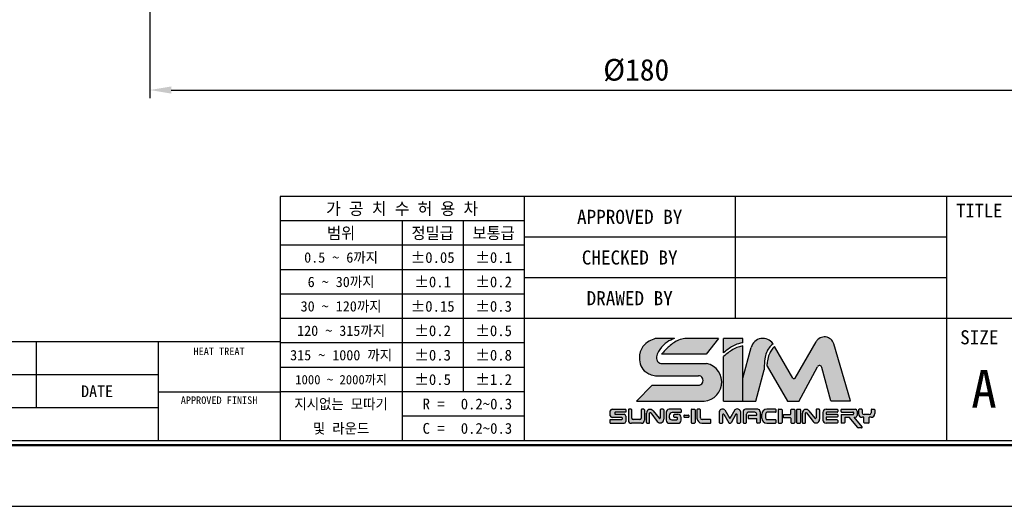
# Model space of a CAD drawing. Header units: millimetres. Extents: x 11218 to 11734, y 2340 to 2704.
# Tile 2 of 3: x 11448 to 11630, y 2340 to 2430. Entities that reach past the tile are written whole.
import ezdxf
from ezdxf.enums import TextEntityAlignment as Align

# ---------------------------------------------------------------- set-up
doc = ezdxf.new("R2010")
doc.units = ezdxf.units.MM
doc.dimstyles.new('S4', dxfattribs={"dimtxt": 4, "dimasz": 4, "dimexe": 1.5, "dimexo": 0.5215, "dimgap": 1.5, "dimtad": 1, "dimdec": 3, "dimzin": 11, "dimdsep": 46, "dimtxsty": 'Standard', "dimcen": 0, "dimclrd": 5, "dimclre": 5, "dimclrt": 3, "dimadec": 0, "dimazin": 0, "dimtp": 3e-09, "dimtfac": 0.7, "dimtdec": 3, "dimtmove": 0, "dimatfit": 3, "dimfxl": 1.25, "dimtolj": 1, "dimtzin": 11, "dimarcsym": 0})

# ---------------------------------------------------------------- blocks, each defined once
blk = doc.blocks.new('란표제')
h = blk.add_hatch(color=256)
h.dxf.hatch_style = 1
edge = h.paths.add_edge_path()
edge.add_spline(control_points=[(207.2548857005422, 16.33602195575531), (207.4122922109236, 16.47608683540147), (207.7174809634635, 16.74765264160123), (208.2523540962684, 17.06731062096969), (208.7774405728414, 17.32249890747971), (209.1543874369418, 17.38665720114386), (209.3190179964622, 17.41467816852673)], knot_values=[0, 0, 0, 0, 0.6304310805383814, 1.222315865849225, 1.865724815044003, 2.364625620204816, 2.364625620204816, 2.364625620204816, 2.364625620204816], degree=3, periodic=0)
edge.add_line((209.3190179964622, 17.41467816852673), (209.3190179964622, 17.87493595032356))
edge.add_line((209.3190179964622, 17.87493595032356), (207.2548857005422, 17.87493595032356))
edge.add_line((207.2548857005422, 17.87493595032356), (207.2548857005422, 16.33602195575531))
edge = h.paths.add_edge_path()
edge.add_spline(control_points=[(209.3190179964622, 17.09505608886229), (209.1507810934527, 17.05636180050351), (208.7718837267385, 16.96921585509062), (208.2430076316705, 16.70211665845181), (207.7228945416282, 16.35351243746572), (207.4135439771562, 16.08416408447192), (207.2548857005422, 15.94602195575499)], knot_values=[0, 0, 0, 0, 0.5164407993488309, 1.163110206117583, 1.761888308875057, 2.392319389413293, 2.392319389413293, 2.392319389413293, 2.392319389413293], degree=3, periodic=0)
edge.add_line((207.2548857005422, 15.9460219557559), (207.2548857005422, 11.20741602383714))
edge.add_line((207.2548857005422, 11.20741602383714), (209.3190179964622, 11.20741602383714))
edge.add_line((209.3190179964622, 11.20741602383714), (209.3190179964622, 17.09505608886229))
edge = h.paths.add_edge_path()
edge.add_line((205.4485281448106, 15.20675719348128), (200.5646388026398, 15.20675719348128))
edge.add_spline(control_points=[(200.5646388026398, 15.20675719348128), (200.4849448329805, 15.23112786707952), (200.2902893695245, 15.29065413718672), (200.0764048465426, 15.6795593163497), (200.1444277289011, 16.22277553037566), (200.5626230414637, 16.86702953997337), (201.1445093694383, 17.51252125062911), (201.7536223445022, 17.7642963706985), (202.0212897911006, 17.87493595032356)], knot_values=[0, 0, 0, 0, 0.2433595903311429, 0.5944147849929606, 1.213183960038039, 1.789398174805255, 2.88702788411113, 3.747486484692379, 3.747486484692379, 3.747486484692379, 3.747486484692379], degree=3, periodic=0)
edge.add_line((202.0212897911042, 17.87493595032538), (199.9759209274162, 17.87493595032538))
edge.add_spline(control_points=[(199.9759209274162, 17.87493595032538), (199.7520550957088, 17.79066462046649), (199.2509278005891, 17.60202188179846), (198.4944564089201, 16.96557093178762), (198.1991549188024, 15.94031959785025), (198.3773366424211, 14.9433061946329), (198.8409946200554, 14.33840604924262), (199.2605940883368, 14.13379854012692), (199.4124566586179, 14.05974643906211)], knot_values=[0, 0, 0, 0, 0.550739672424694, 1.232839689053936, 2.19963066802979, 2.850121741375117, 3.513003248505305, 3.888995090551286, 3.888995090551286, 3.888995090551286, 3.888995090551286], degree=3, periodic=0)
edge.add_arc((200.0158996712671, 15.21120487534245), 1.299999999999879, 242.3423855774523, 270.0000000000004)
edge.add_line((200.0158996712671, 13.91120487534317), (204.5640160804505, 13.91120487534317))
edge.add_arc((204.5640160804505, 13.39961279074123), 0.5115920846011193, 270.18688939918, 90, ccw=False)
edge.add_line((204.5656848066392, 12.8880234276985), (199.6526393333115, 12.8880234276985))
edge.add_line((199.6526393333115, 12.8880234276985), (197.9720319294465, 11.20741602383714))
edge.add_line((197.9720319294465, 11.20741602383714), (204.7937810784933, 11.20741602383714))
edge.add_arc((205.0304162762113, 13.22194172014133), 2.028376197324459, 263.3004820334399, 78.10426637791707)
edge = h.paths.add_edge_path(flags=17)
edge.add_spline(control_points=[(203.1244932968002, 17.87493595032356), (202.8996633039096, 17.82721986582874), (202.2807588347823, 17.69586862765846), (201.4378743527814, 17.0633564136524), (200.9055243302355, 16.48007066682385), (200.6418784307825, 16.19119889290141)], knot_values=[0, 0, 0, 0, 0.6846043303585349, 1.884555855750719, 3.061918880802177, 3.061918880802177, 3.061918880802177, 3.061918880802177], degree=3, periodic=0)
edge.add_line((200.6418784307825, 16.19119889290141), (205.407712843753, 16.19119889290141))
edge.add_line((205.407712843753, 16.19119889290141), (206.7038211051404, 17.87493595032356))
edge.add_line((206.7038211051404, 17.87493595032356), (203.1244932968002, 17.87493595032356))
h = blk.add_hatch(color=256)
h.dxf.hatch_style = 1
edge = h.paths.add_edge_path()
edge.add_spline(control_points=[(211.5867120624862, 14.73767623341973), (211.5979655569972, 15.05995682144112), (211.6173841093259, 15.61607052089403), (211.7789107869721, 16.34602459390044), (212.0883945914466, 16.90037927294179), (212.3712800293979, 17.17334599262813), (212.5211611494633, 17.31797188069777)], knot_values=[0, 0, 0, 0, 0.7435831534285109, 1.283095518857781, 1.707763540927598, 2.186317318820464, 2.186317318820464, 2.186317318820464, 2.186317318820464], degree=3, periodic=0)
edge.add_arc((211.4478182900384, 16.58453128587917), 1.300000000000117, 34.34572044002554, 164.9999999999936)
edge.add_line((210.1921147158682, 16.92099604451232), (209.3190179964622, 13.66255472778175))
edge.add_line((209.3190179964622, 13.66255472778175), (209.3190179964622, 11.20741602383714))
edge.add_line((209.3190179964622, 11.20741602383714), (210.6863499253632, 11.20741602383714))
edge.add_line((210.6863499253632, 11.20741602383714), (211.5798839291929, 14.54213032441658))
edge.add_spline(control_points=[(211.5798839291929, 14.54213032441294), (211.5821599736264, 14.60731229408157), (211.5844360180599, 14.6724942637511), (211.5867120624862, 14.73767623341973)], knot_values=[2.186317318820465, 2.186317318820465, 2.186317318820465, 2.186317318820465, 2.336708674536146, 2.336708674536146, 2.336708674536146, 2.336708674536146], degree=3, periodic=0)
edge = h.paths.add_edge_path()
edge.add_arc((217.4733307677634, 14.73094655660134), 0.2599999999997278, 14.999999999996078, 152.0936797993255, ccw=False)
edge.add_line((217.7244714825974, 14.79823950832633), (218.681274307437, 11.22740275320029))
edge.add_line((218.681274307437, 11.22740275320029), (220.7932630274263, 11.22740275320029))
edge.add_line((220.7932630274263, 11.22740275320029), (218.9990320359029, 17.29391512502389))
edge.add_arc((218.0017364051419, 16.99895508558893), 1.040000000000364, 16.47610349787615, 150.0000000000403)
edge.add_line((217.101069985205, 17.51895508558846), (214.8678378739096, 13.65088360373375))
edge.add_arc((214.7552545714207, 13.71588360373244), 0.1299999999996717, 210.0000000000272, 330.0000000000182, ccw=False)
edge.add_line((214.6426712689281, 13.65088360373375), (212.6921295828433, 17.0293209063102))
edge.add_spline(control_points=[(212.6921295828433, 17.02932090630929), (212.5742457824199, 16.899792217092), (212.3414632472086, 16.64401477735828), (212.0652903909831, 16.12183659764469), (211.9274507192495, 15.54940397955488), (211.8798952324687, 15.13850761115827), (211.859846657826, 14.96528077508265)], knot_values=[0, 0, 0, 0, 0.523800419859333, 1.034337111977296, 1.752334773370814, 2.275651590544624, 2.275651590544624, 2.275651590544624, 2.275651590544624], degree=3, periodic=0)
edge.add_arc((211.7973139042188, 14.85130860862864), 0.1300000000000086, 30.0000000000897, 61.24788174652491, ccw=False)
edge.add_line((211.9098972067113, 14.91630860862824), (214.0576988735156, 11.19620699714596))
edge.add_line((214.0576988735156, 11.19620699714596), (215.3070704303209, 11.19620699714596))
edge.add_line((215.3070704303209, 11.19620699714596), (217.2435651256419, 14.85263365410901))
h = blk.add_hatch(color=256)
h.dxf.hatch_style = 1
h.paths.add_polyline_path([(196.8398843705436, 9.60770408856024, 0.4142135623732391), (196.6448843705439, 9.802704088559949), (195.7199446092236, 9.802704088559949, -0.4142135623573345), (195.6549446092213, 9.867704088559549), (195.6549446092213, 9.94856656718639, -0.4142135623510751), (195.7199446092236, 10.01356656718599), (196.8398843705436, 10.01356656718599), (196.8398843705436, 10.34636134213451), (195.3763517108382, 10.34636134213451, 0.4142135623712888), (195.1813517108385, 10.15136134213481), (195.1813517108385, 9.651637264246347, 0.4142135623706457), (195.3763517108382, 9.456637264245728), (196.4043549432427, 9.456637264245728, -0.4142135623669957), (196.469354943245, 9.391637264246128), (196.469354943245, 9.31448400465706, -0.4142135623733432), (196.4043549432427, 9.249484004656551), (195.1625882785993, 9.249484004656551), (195.1625882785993, 8.845717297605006), (196.6448843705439, 8.845717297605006, 0.4142135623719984), (196.8398843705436, 9.040717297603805)])
h.paths.add_polyline_path([(204.2241152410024, 10.26798301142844, 0.4142135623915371), (204.1591152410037, 10.33298301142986), (203.8636730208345, 10.33298301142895, 0.4142135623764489), (203.7986730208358, 10.26798301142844), (203.7986730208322, 8.929340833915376, 0.4142135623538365), (203.8636730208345, 8.864340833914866), (204.1591152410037, 8.864340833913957, 0.4142135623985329), (204.2241152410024, 8.929340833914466)])
h.paths.add_polyline_path([(207.1653805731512, 9.76362669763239, -0.7673269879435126), (207.2866722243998, 9.796126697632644), (207.8058751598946, 8.896840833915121, 0.2679491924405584), (207.8621668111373, 8.864340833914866), (207.9913022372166, 8.864340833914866, 0.2679491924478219), (208.0475938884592, 8.896840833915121), (208.5667968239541, 9.796126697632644, -0.7673269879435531), (208.6880884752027, 9.76362669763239), (208.6880884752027, 8.929340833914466, 0.414213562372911), (208.753088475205, 8.864340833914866), (208.9903602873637, 8.864340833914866, 0.4142135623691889), (209.0553602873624, 8.929340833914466), (209.0553602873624, 10.10884705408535, 0.5572135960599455), (208.4489020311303, 10.27134705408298), (207.9267345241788, 9.366926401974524), (207.40456701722, 10.27134705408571, 0.5198906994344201), (206.7981087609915, 10.10884705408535), (206.7981087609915, 8.929340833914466, 0.4142135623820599), (206.8631087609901, 8.864340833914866), (207.1003805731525, 8.864340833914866, 0.414213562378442), (207.1653805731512, 8.929340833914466)])
h = blk.add_hatch(color=256)
h.dxf.hatch_style = 1
h.paths.add_polyline_path([(203.5669230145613, 9.653807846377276, 0.4142135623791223), (203.5019230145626, 9.718807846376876), (203.0985386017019, 9.718807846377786, 0.4142135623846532), (203.0335386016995, 9.653807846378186), (203.0335386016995, 9.535083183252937, 0.4142135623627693), (203.0985386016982, 9.470083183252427), (203.5019230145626, 9.470083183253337, 0.4142135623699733), (203.5669230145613, 9.535083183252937)])
h.paths.add_polyline_path([(198.8155383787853, 9.170717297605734), (198.8155383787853, 10.28136134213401, 0.4142135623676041), (198.7505383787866, 10.34636134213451), (198.5312483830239, 10.34636134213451, 0.4142135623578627), (198.4662483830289, 10.28136134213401), (198.4662483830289, 9.374979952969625, -0.4142135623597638), (198.3362483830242, 9.244979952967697), (197.603546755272, 9.244979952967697, -0.414213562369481), (197.4735467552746, 9.374979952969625), (197.4735467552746, 10.28136134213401, 0.4142135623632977), (197.4085467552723, 10.34636134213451), (197.1732207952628, 10.34636134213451, 0.4142135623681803), (197.1082207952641, 10.28136134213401), (197.1082207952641, 9.170717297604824, 0.4142135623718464), (197.4332207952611, 8.845717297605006), (198.4905383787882, 8.845717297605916, 0.414213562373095)])
h.paths.add_polyline_path([(200.8836941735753, 9.265258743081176), (200.883694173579, 10.28136134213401, 0.4142135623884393), (200.8186941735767, 10.34636134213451), (200.5662103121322, 10.34636134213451, 0.4142135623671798), (200.5012103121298, 10.28136134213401), (200.5012103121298, 9.419089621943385, -0.7053166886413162), (200.3858505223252, 9.377993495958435), (199.73655295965, 10.17365216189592, 0.7053166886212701), (199.0443942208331, 9.927075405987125), (199.0443942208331, 8.910717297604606, 0.4142135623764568), (199.1093942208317, 8.845717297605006), (199.3056264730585, 8.845717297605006, 0.414213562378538), (199.3706264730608, 8.910717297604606), (199.3706264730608, 9.9048288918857, -0.7182104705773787), (199.4873633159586, 9.944177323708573), (200.1832731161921, 9.029168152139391, 0.718210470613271)])
h.paths.add_polyline_path([(202.7217367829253, 9.170717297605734), (202.7217367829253, 9.475145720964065, 0.4142135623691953), (202.3967367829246, 9.800145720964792), (202.0179389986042, 9.800145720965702, 0.4142135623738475), (201.9529389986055, 9.735145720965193), (201.9529389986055, 9.53839498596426, 0.4142135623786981), (202.0179389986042, 9.47339498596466), (202.2733244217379, 9.47339498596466, -0.4142135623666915), (202.3383244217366, 9.40839498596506), (202.3383244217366, 9.281672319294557, -0.4142135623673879), (202.2733244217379, 9.216672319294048), (201.7241999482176, 9.216672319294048, -0.414213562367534), (201.4641999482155, 9.476672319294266), (201.4641999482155, 9.652153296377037, -0.4142135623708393), (201.7891999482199, 9.977153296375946), (202.6567367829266, 9.977153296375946, 0.4142135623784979), (202.7217367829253, 10.04215329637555), (202.7217367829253, 10.28136134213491, 0.4142135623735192), (202.6567367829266, 10.34636134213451), (201.4565649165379, 10.34636134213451, 0.4142135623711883), (201.1315649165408, 10.02136134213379), (201.1315649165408, 9.170717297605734, 0.414213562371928), (201.4565649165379, 8.845717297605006), (202.3967367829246, 8.845717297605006, 0.4142135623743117)])
h.paths.add_polyline_path([(205.9125890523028, 9.17499023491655, 0.414213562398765), (205.8475890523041, 9.239990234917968), (204.9759224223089, 9.239990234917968, -0.4142135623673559), (204.7809224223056, 9.434990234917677), (204.7809224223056, 10.26798301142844, 0.4142135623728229), (204.7159224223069, 10.33298301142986), (204.484411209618, 10.33298301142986, 0.4142135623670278), (204.4194112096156, 10.26798301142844), (204.4194112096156, 9.384340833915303, 0.4142135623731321), (204.9394112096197, 8.864340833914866), (205.8475890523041, 8.864340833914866, 0.4142135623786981), (205.9125890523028, 8.929340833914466)])
h.paths.add_polyline_path([(209.6947316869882, 9.823725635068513, -0.4142135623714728), (209.8897316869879, 10.01872563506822), (210.5938065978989, 10.01872563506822, -0.4142135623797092), (210.7888065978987, 9.823725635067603), (210.7888065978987, 9.69676070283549), (209.9214226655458, 9.69676070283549, 0.4142135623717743), (209.8564226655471, 9.631760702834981), (209.8564226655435, 9.405771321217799, 0.4142135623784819), (209.9214226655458, 9.34077132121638), (210.7888065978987, 9.34077132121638), (210.7888065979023, 8.929340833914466, 0.4142135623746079), (210.853806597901, 8.864340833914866), (211.0838216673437, 8.864340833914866, 0.4142135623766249), (211.1488216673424, 8.929340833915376), (211.1488216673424, 10.07298301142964, 0.4142135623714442), (210.888821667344, 10.33298301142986), (209.5973415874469, 10.33298301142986, 0.4142135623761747), (209.3373415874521, 10.07298301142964), (209.3373415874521, 8.929340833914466, 0.4142135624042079), (209.4023415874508, 8.864340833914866), (209.6297316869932, 8.864340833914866, 0.4142135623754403), (209.6947316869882, 8.929340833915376)])
h.paths.add_polyline_path([(212.8488973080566, 9.150598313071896, 0.4142135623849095), (212.7838973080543, 9.215598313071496), (211.9150975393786, 9.215598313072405, -0.4142135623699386), (211.7200975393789, 9.410598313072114), (211.7200975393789, 9.82568128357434, -0.4142135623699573), (211.9150975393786, 10.02068128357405), (212.7838973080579, 10.02068128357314, 0.414213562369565), (212.8488973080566, 10.08568128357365), (212.8488973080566, 10.26798301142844, 0.4142135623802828), (212.7838973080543, 10.33298301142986), (211.8480273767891, 10.33298301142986, 0.4142135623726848), (211.3280273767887, 9.812983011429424), (211.3280273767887, 9.384340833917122, 0.4142135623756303), (211.8480273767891, 8.864340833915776), (212.7838973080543, 8.864340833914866, 0.4142135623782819), (212.8488973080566, 8.929340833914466)])
h.paths.add_polyline_path([(213.4925793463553, 10.26798301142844, 0.4142135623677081), (213.427579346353, 10.33298301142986), (213.1321371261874, 10.33298301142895, 0.4142135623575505), (213.0671371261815, 10.26798301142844), (213.0671371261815, 8.929340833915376, 0.4142135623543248), (213.1321371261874, 8.864340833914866), (213.427579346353, 8.864340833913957, 0.4142135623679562), (213.4925793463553, 8.929340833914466)])
h.paths.add_polyline_path([(214.8456035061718, 10.26798301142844, 0.4142135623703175), (214.7806035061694, 10.33298301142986), (214.4851612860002, 10.33298301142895, 0.4142135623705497), (214.4201612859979, 10.26798301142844), (214.4201612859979, 9.839948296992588, -0.4142135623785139), (214.3551612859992, 9.774948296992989), (213.6763301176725, 9.774948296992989, 0.4142135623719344), (213.6113301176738, 9.70994829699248), (213.6113301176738, 9.520356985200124, 0.4142135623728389), (213.6763301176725, 9.455356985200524), (214.3551612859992, 9.455356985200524, -0.4142135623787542), (214.4201612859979, 9.390356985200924), (214.4201612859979, 8.929340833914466, 0.4142135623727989), (214.4851612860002, 8.864340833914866), (214.7806035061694, 8.864340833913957, 0.4142135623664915), (214.8456035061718, 8.929340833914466)])
h.paths.add_polyline_path([(215.4624624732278, 10.26798301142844, 0.4142135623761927), (215.3974624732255, 10.33298301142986), (215.1020202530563, 10.33298301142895, 0.4142135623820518), (215.0370202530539, 10.26798301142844), (215.0370202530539, 8.929340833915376, 0.4142135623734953), (215.1020202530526, 8.864340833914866), (215.3974624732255, 8.864340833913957, 0.4142135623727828), (215.4624624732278, 8.929340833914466)])
h.paths.add_polyline_path([(216.3394696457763, 10.17365216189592, 0.7053166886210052), (215.6473109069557, 9.927075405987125), (215.6473109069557, 8.910717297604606, 0.4142135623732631), (215.7123109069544, 8.845717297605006), (215.9085431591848, 8.845717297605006, 0.4142135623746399), (215.9735431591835, 8.910717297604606), (215.9735431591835, 9.9048288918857, -0.718210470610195), (216.0902800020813, 9.944177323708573), (216.7861898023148, 9.029168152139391, 0.7182104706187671), (217.486610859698, 9.265258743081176), (217.486610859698, 10.28136134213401, 0.414213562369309), (217.4216108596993, 10.34636134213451), (217.1691269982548, 10.34636134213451, 0.4142135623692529), (217.1041269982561, 10.28136134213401), (217.1041269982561, 9.419089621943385, -0.7053166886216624), (216.9887672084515, 9.377993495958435)])
h.paths.add_polyline_path([(219.4204153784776, 10.26798301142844, 0.4142135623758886), (219.3554153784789, 10.33298301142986), (218.1709172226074, 10.33298301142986, 0.414213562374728), (217.845917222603, 10.00798301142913), (217.845917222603, 9.189340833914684, 0.4142135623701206), (218.1709172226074, 8.864340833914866), (219.3554153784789, 8.864340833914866, 0.4142135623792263), (219.4204153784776, 8.929340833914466), (219.4204153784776, 9.143462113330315, 0.4142135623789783), (219.3554153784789, 9.208462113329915), (218.2404718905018, 9.208462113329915, -0.4142135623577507), (218.1754718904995, 9.273462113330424), (218.1754718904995, 9.438182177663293, -0.4142135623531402), (218.2404718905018, 9.503182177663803), (219.3554153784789, 9.503182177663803, 0.4142135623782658), (219.4204153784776, 9.568182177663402), (219.4204153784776, 9.72836590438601, 0.4142135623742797), (219.3554153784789, 9.79336590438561), (218.2404718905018, 9.79336590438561, -0.4142135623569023), (218.1754718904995, 9.85836590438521), (218.1754718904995, 9.955071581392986, -0.4142135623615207), (218.2404718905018, 10.02007158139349), (219.3554153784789, 10.02007158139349, 0.4142135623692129), (219.4204153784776, 10.085071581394)])
h.paths.add_polyline_path([(221.4898233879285, 10.13798301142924, 0.4142135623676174), (221.2948233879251, 10.33298301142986), (219.835271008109, 10.33298301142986, 0.4142135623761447), (219.7702710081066, 10.26798301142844), (219.7702710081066, 10.10677544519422, 0.4142135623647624), (219.835271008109, 10.04177544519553), (221.0336939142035, 10.04177544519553, -0.4142135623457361), (221.0986939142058, 9.976775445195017), (221.0986939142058, 9.837352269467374, -0.4142135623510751), (221.0336939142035, 9.772352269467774), (219.835271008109, 9.772352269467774, 0.4142135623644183), (219.7702710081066, 9.707352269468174), (219.7702710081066, 8.929340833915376, 0.4142135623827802), (219.835271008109, 8.864340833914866), (220.0926108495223, 8.864340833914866, 0.41421356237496), (220.157610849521, 8.929340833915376), (220.157610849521, 9.414242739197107, -0.414213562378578), (220.2226108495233, 9.479242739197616), (220.6306965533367, 9.479242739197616), (221.5531320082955, 8.379926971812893, 0.2216946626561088), (221.602924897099, 8.356708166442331), (221.9552971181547, 8.35670816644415, 0.637070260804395), (222.0050900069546, 8.463489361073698), (221.1527717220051, 9.479242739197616), (221.2948233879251, 9.479242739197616, 0.414213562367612), (221.4898233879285, 9.674242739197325)])
h.paths.add_polyline_path([(223.3662109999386, 9.869242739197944), (223.3662109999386, 10.26798301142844, 0.4142135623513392), (223.3012109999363, 10.33298301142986), (223.0343925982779, 10.33298301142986, 0.4142135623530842), (222.9693925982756, 10.26798301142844), (222.9693925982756, 9.967352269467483, -0.414213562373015), (222.7743925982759, 9.772352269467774), (222.2290342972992, 9.772352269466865, -0.4142135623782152), (222.0340342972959, 9.967352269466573), (222.0340342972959, 10.26798301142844, 0.4142135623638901), (221.9690342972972, 10.33298301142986), (221.7022158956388, 10.33298301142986, 0.4142135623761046), (221.6372158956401, 10.26798301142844), (221.6372158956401, 9.869242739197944, 0.4142135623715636), (222.0272158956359, 9.479242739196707), (222.9762109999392, 9.479242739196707, 0.4142135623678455)])
h.paths.add_polyline_path([(222.7748939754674, 9.479242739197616), (222.2133923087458, 9.479242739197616), (222.2133923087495, 8.929340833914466, 0.4142135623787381), (222.2783923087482, 8.864340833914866), (222.7098939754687, 8.864340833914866, 0.4142135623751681), (222.7748939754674, 8.929340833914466)])
for p, q in [((290, 33), (160, 33)), ((160, 33), (160, 7)), ((186, 33), (186, 7)), ((208.5, 33), (208.5, 20)), ((231, 33), (231, 7)), ((186, 30.39999999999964), (160, 30.39999999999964)), ((173, 30.39999999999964), (173, 7)), ((179.5, 30.39999999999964), (179.5, 12.20000000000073)), ((231, 28.66666666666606), (186, 28.66666666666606)), ((186, 27.79999999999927), (160, 27.79999999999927)), ((186, 25.20000000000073), (160, 25.20000000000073)), ((231, 24.33333333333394), (186, 24.33333333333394)), ((186, 22.60000000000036), (160, 22.60000000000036)), ((186, 20), (160, 20)), ((290, 20), (186, 20)), ((202.0212897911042, 17.87493595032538), (199.9759209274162, 17.87493595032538)), ((206.7038211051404, 17.87493595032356), (203.1244932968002, 17.87493595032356)), ((206.7038211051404, 17.87493595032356), (205.407712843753, 16.19119889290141)), ((209.3190179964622, 17.87493595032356), (207.2548857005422, 17.87493595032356)), ((207.2548857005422, 16.33602195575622), (207.2548857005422, 17.87493595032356)), ((209.3190179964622, 17.41467816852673), (209.3190179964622, 17.87493595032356)), ((160, 17.5), (62, 17.5)), ((134, 17.5), (134, 10.5)), ((147, 17.5), (147, 7)), ((186, 17.39999999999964), (160, 17.39999999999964)), ((209.3190179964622, 11.20741602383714), (209.3190179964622, 17.09505608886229)), ((209.3190179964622, 13.66255472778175), (210.1921147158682, 16.92099604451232)), ((214.6426712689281, 13.65088360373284), (212.692129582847, 17.0293209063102)), ((214.8678378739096, 13.65088360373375), (217.101069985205, 17.51895508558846)), ((220.7932630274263, 11.22740275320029), (218.9990320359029, 17.2939151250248)), ((205.407712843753, 16.19119889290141), (200.6418784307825, 16.19119889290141)), ((207.2548857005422, 11.20741602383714), (207.2548857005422, 15.94602195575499)), ((186, 14.79999999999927), (160, 14.79999999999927)), ((200.5646388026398, 15.20675719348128), (205.4485281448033, 15.20675719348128)), ((211.9098972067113, 14.91630860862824), (214.0576988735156, 11.19620699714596)), ((215.2814177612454, 11.14777045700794), (217.2435651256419, 14.85263365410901)), ((218.681274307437, 11.22740275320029), (217.7244714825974, 14.79823950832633)), ((147, 14), (62, 14)), ((200.0158996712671, 13.91120487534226), (204.5640160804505, 13.91120487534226)), ((210.6863499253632, 11.20741602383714), (211.5798839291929, 14.54213032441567)), ((199.6526393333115, 12.8880234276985), (197.9720319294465, 11.20741602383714)), ((199.6526393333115, 12.8880234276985), (204.5623473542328, 12.8880234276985)), ((147, 12.20000000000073), (160, 12.20000000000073)), ((186, 12.20000000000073), (160, 12.20000000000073)), ((147, 10.5), (62, 10.5)), ((197.9720319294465, 11.20741602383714), (204.7937810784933, 11.20741602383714)), ((207.2548857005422, 11.20741602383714), (209.3190179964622, 11.20741602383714)), ((209.3190179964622, 11.20741602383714), (210.6863499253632, 11.20741602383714)), ((214.0576988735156, 11.19620699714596), (215.2814177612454, 11.19620699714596)), ((218.681274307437, 11.22740275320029), (220.7932630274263, 11.22740275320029)), ((186, 9.600000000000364), (173, 9.600000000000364)), ((195.1813517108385, 9.651637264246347), (195.1813517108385, 10.15136134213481)), ((195.3763517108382, 10.34636134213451), (196.8398843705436, 10.34636134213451)), ((196.4043549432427, 9.456637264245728), (195.3763517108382, 9.456637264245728)), ((195.6549446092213, 9.94856656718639), (195.6549446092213, 9.867704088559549)), ((196.8398843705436, 10.01356656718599), (195.7199446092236, 10.01356656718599)), ((195.7199446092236, 9.802704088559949), (196.6448843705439, 9.802704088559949)), ((196.8398843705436, 10.32175464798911), (196.8398843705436, 10.01356656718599)), ((196.8398843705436, 9.60770408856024), (196.8398843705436, 9.040717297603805)), ((197.1082207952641, 10.28136134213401), (197.1082207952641, 9.170717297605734)), ((197.4085467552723, 10.34636134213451), (197.1732207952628, 10.34636134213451)), ((197.4735467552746, 9.374979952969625), (197.4735467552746, 10.28136134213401)), ((198.4662483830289, 10.28136134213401), (198.4662483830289, 9.374979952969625)), ((198.7505383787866, 10.34636134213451), (198.5312483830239, 10.34636134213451)), ((198.8155383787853, 10.28136134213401), (198.8155383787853, 9.170717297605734)), ((199.0443942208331, 8.910717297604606), (199.0443942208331, 9.927075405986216)), ((199.3706264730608, 8.910717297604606), (199.3706264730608, 9.9048288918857)), ((199.4873633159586, 9.944177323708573), (200.1832731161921, 9.029168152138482)), ((199.7365529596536, 10.17365216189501), (200.3858505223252, 9.377993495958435)), ((200.5012103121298, 10.28136134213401), (200.5012103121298, 9.419089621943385)), ((200.8186941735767, 10.34636134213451), (200.5662103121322, 10.34636134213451)), ((200.8836941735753, 10.28136134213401), (200.8836941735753, 9.265258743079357)), ((201.1315649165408, 10.02136134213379), (201.1315649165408, 9.170717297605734)), ((202.6567367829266, 10.34636134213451), (201.4565649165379, 10.34636134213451)), ((201.4641999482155, 9.652153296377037), (201.4641999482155, 9.476672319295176)), ((202.6567367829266, 9.977153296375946), (201.7891999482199, 9.977153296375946)), ((201.9529389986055, 9.53839498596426), (201.9529389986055, 9.735145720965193)), ((202.0179389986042, 9.800145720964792), (202.3967367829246, 9.800145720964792)), ((202.2733244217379, 9.47339498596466), (202.0179389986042, 9.47339498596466)), ((202.7217367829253, 10.28136134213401), (202.7217367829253, 10.04215329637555)), ((202.7217367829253, 10.28136134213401), (202.7217367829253, 10.04215329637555)), ((202.7217367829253, 9.170717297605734), (202.7217367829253, 9.475145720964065)), ((203.0335386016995, 9.653807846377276), (203.0335386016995, 9.535083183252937)), ((203.0985386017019, 9.718807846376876), (203.5019230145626, 9.718807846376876)), ((203.5019230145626, 9.470083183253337), (203.0985386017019, 9.470083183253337)), ((203.5669230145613, 9.653807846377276), (203.5669230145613, 9.535083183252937)), ((203.7986730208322, 10.26798301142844), (203.7986730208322, 8.929340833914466)), ((203.8636730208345, 10.33298301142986), (204.1591152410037, 10.33298301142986)), ((204.2241152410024, 10.26798301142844), (204.2241152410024, 8.929340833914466)), ((204.4194112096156, 10.26798301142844), (204.4194112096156, 9.384340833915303)), ((204.7159224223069, 10.33298301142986), (204.484411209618, 10.33298301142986)), ((204.7809224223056, 9.434990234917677), (204.7809224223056, 10.26798301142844)), ((206.7981087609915, 10.10884705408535), (206.7981087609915, 8.929340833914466)), ((207.1653805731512, 8.929340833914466), (207.1653805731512, 9.76362669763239)), ((207.2866722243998, 9.796126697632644), (207.8058751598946, 8.896840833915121)), ((207.40456701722, 10.2713470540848), (207.9267345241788, 9.366926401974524)), ((208.4489020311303, 10.2713470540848), (207.9267345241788, 9.366926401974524)), ((208.5667968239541, 9.796126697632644), (208.0475938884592, 8.896840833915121)), ((208.6880884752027, 8.929340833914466), (208.6880884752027, 9.76362669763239)), ((209.0553602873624, 10.10884705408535), (209.0553602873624, 8.929340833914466)), ((209.3373415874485, 10.07298301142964), (209.3373415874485, 8.929340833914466)), ((210.888821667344, 10.33298301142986), (209.5973415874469, 10.33298301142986)), ((209.6947316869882, 8.929340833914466), (209.6947316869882, 9.823725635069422)), ((209.8564226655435, 9.63176070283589), (209.8564226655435, 9.405771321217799)), ((210.5938065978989, 10.01872563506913), (209.8897316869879, 10.01872563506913)), ((209.9214226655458, 9.69676070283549), (210.7888065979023, 9.69676070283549)), ((210.7888065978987, 9.69676070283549), (210.7888065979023, 9.823725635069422)), ((211.1488216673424, 10.07298301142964), (211.1488216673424, 8.929340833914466)), ((211.328027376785, 9.384340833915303), (211.328027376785, 9.812983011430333)), ((211.7200975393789, 9.82568128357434), (211.7200975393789, 9.410598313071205)), ((212.7838973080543, 10.33298301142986), (211.8480273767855, 10.33298301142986)), ((212.7838973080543, 10.02068128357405), (211.9150975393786, 10.02068128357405)), ((212.8488973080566, 10.08568128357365), (212.8488973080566, 10.26798301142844)), ((213.0671371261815, 10.26798301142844), (213.0671371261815, 8.929340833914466)), ((213.1321371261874, 10.33298301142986), (213.427579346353, 10.33298301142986)), ((213.4925793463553, 10.26798301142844), (213.4925793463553, 8.929340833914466)), ((213.6113301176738, 9.709948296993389), (213.6113301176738, 9.520356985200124)), ((213.6763301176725, 9.774948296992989), (214.3551612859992, 9.774948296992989)), ((213.6763301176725, 9.455356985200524), (214.3551612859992, 9.455356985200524)), ((214.4201612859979, 9.839948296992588), (214.4201612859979, 10.26798301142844)), ((214.4851612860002, 10.33298301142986), (214.7806035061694, 10.33298301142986)), ((214.8456035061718, 10.26798301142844), (214.8456035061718, 8.929340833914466)), ((215.0370202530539, 10.26798301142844), (215.0370202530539, 8.929340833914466)), ((215.1020202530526, 10.33298301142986), (215.3974624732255, 10.33298301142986)), ((215.4624624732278, 10.26798301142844), (215.4624624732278, 8.929340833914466)), ((215.6473109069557, 8.910717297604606), (215.6473109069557, 9.927075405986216)), ((215.9735431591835, 8.910717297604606), (215.9735431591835, 9.9048288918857)), ((216.0902800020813, 9.944177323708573), (216.7861898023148, 9.029168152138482)), ((216.3394696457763, 10.17365216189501), (216.9887672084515, 9.377993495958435)), ((217.1041269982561, 10.28136134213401), (217.1041269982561, 9.419089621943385)), ((217.4216108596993, 10.34636134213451), (217.1691269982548, 10.34636134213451)), ((217.486610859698, 10.28136134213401), (217.486610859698, 9.265258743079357)), ((217.845917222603, 10.00798301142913), (217.845917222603, 9.189340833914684)), ((218.1709172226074, 10.33298301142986), (219.3554153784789, 10.33298301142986)), ((218.1754718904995, 9.955071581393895), (218.1754718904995, 9.85836590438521)), ((219.3554153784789, 10.02007158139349), (218.2404718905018, 10.02007158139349)), ((219.3554153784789, 9.79336590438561), (218.2404718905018, 9.79336590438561)), ((219.3554153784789, 9.503182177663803), (218.2404718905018, 9.503182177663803)), ((219.4204153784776, 10.26798301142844), (219.4204153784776, 10.08507158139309)), ((219.4204153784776, 9.72836590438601), (219.4204153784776, 9.568182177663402)), ((219.7702710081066, 10.10677544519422), (219.7702710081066, 10.26798301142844)), ((219.7702710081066, 9.707352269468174), (219.7702710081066, 8.929340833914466)), ((219.8352710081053, 10.33298301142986), (221.2948233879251, 10.33298301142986)), ((219.8352710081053, 10.04177544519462), (221.0336939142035, 10.04177544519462)), ((219.8352710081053, 9.772352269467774), (221.0336939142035, 9.772352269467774)), ((220.2226108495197, 9.479242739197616), (220.6306965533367, 9.479242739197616)), ((221.5531320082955, 8.379926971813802), (220.6306965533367, 9.479242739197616)), ((221.0986939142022, 9.976775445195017), (221.0986939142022, 9.837352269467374)), ((221.1527717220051, 9.479242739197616), (221.2948233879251, 9.479242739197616)), ((222.0050900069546, 8.463489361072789), (221.1527717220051, 9.479242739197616)), ((221.4898233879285, 10.13798301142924), (221.4898233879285, 9.674242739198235)), ((221.6372158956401, 10.26798301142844), (221.6372158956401, 9.869242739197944)), ((221.9690342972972, 10.33298301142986), (221.7022158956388, 10.33298301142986)), ((222.2133923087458, 9.479242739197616), (222.0272158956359, 9.479242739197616)), ((222.0340342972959, 10.26798301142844), (222.0340342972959, 9.967352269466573)), ((222.2133923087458, 8.929340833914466), (222.2133923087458, 9.479242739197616)), ((222.7743925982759, 9.772352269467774), (222.2290342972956, 9.772352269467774)), ((222.9762109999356, 9.479242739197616), (222.7748939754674, 9.479242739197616)), ((222.7748939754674, 8.929340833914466), (222.7748939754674, 9.479242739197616)), ((222.9693925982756, 10.26798301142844), (222.9693925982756, 9.967352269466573)), ((223.0343925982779, 10.33298301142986), (223.3012109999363, 10.33298301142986)), ((223.366210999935, 10.26798301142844), (223.366210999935, 9.869242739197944)), ((195.1625882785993, 8.845717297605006), (195.1625882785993, 9.249484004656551)), ((195.1625882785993, 9.249484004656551), (196.4043549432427, 9.249484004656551)), ((195.1625882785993, 8.845717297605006), (196.6448843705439, 8.845717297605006)), ((196.469354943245, 9.31448400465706), (196.469354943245, 9.391637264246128)), ((198.4905383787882, 8.845717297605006), (197.4332207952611, 8.845717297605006)), ((198.3362483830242, 9.244979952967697), (197.603546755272, 9.244979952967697)), ((199.1093942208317, 8.845717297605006), (199.3056264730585, 8.845717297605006)), ((201.4565649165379, 8.845717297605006), (202.3967367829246, 8.845717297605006)), ((201.7241999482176, 9.216672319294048), (202.2733244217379, 9.216672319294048)), ((202.3383244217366, 9.281672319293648), (202.3383244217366, 9.40839498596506)), ((203.8636730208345, 8.864340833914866), (204.1591152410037, 8.864340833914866)), ((204.9394112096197, 8.864340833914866), (205.8475890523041, 8.864340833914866)), ((205.8475890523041, 9.239990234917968), (204.9759224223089, 9.239990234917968)), ((205.9125890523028, 8.929340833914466), (205.9125890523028, 9.17499023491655)), ((206.8631087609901, 8.864340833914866), (207.1003805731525, 8.864340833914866)), ((207.8621668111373, 8.864340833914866), (207.9913022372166, 8.864340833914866)), ((208.753088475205, 8.864340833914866), (208.9903602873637, 8.864340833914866)), ((209.4023415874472, 8.864340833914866), (209.6297316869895, 8.864340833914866)), ((209.9214226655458, 9.34077132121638), (210.7888065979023, 9.34077132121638)), ((210.7888065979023, 8.929340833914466), (210.7888065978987, 9.34077132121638)), ((211.0838216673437, 8.864340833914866), (210.853806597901, 8.864340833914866)), ((211.8480273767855, 8.864340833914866), (212.7838973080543, 8.864340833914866)), ((212.7838973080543, 9.215598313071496), (211.9150975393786, 9.215598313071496)), ((212.8488973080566, 8.929340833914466), (212.8488973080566, 9.150598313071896)), ((213.1321371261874, 8.864340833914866), (213.427579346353, 8.864340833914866)), ((214.4201612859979, 9.390356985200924), (214.4201612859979, 8.929340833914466)), ((214.4851612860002, 8.864340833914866), (214.7806035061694, 8.864340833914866)), ((215.1020202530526, 8.864340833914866), (215.3974624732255, 8.864340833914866)), ((215.7123109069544, 8.845717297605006), (215.9085431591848, 8.845717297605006)), ((219.3554153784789, 8.864340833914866), (218.1709172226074, 8.864340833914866)), ((218.1754718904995, 9.438182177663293), (218.1754718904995, 9.273462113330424)), ((219.3554153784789, 9.208462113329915), (218.2404718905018, 9.208462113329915)), ((219.4204153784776, 9.143462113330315), (219.4204153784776, 8.929340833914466)), ((220.0926108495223, 8.864340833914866), (219.8352710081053, 8.864340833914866)), ((220.157610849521, 9.414242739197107), (220.157610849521, 8.929340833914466)), ((222.7098939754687, 8.864340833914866), (222.2783923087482, 8.864340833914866)), ((221.9552971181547, 8.35670816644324), (221.602924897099, 8.35670816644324)), ((0, 0), (296.9999999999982, 0))]:
    blk.add_line(p, q)
at = {"const_width": 0.25}
blk.add_lwpolyline([(290.5000000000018, 6.5), (290.5000000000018, 203.5), (10, 203.5), (10, 6.5)], close=True, dxfattribs=at)
blk.add_lwpolyline([(290, 7), (290, 203), (10.49999999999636, 203), (10.49999999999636, 7)], close=True)
for centre, radius, start, end in [((211.4478182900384, 16.58453128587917), 1.3, 34.34572043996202, 164.999999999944), ((218.0017364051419, 16.99895508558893), 1.04, 16.47610349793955, 150.000000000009), ((205.0304162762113, 13.22194172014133), 2.028376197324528, 263.3004820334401, 78.10426637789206), ((211.7973139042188, 14.85130860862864), 0.13, 29.99999999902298, 61.24788175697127), ((217.4733307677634, 14.73094655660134), 0.26, 14.9999999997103, 152.0936797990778), ((200.0158996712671, 15.21120487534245), 1.3, 242.3423855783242, 270), ((204.5640160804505, 13.39961279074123), 0.5115920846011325, 269.8131105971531, 90), ((214.7552545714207, 13.71588360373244), 0.13, 209.9999999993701, 329.9999999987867), ((195.3763517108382, 10.15136134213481), 0.195, 90, 180), ((195.3763517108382, 9.651637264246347), 0.195, 180, 270), ((195.7199446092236, 9.94856656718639), 0.065, 90, 180), ((195.7199446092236, 9.867704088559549), 0.065, 180, 270), ((196.4043549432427, 9.391637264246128), 0.065, 0, 90), ((196.6448843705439, 9.60770408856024), 0.195, 0, 90), ((197.1732207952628, 10.28136134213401), 0.065, 90, 180), ((197.4085467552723, 10.28136134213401), 0.065, 0, 90), ((198.5312483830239, 10.28136134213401), 0.065, 90, 180), ((198.7505383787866, 10.28136134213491), 0.065, 0, 90), ((199.4343942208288, 9.927075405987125), 0.39, 39.21617813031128, 180), ((199.4356264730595, 9.9048288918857), 0.065, 37.25478689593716, 180), ((200.5662103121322, 10.28136134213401), 0.065, 90, 180), ((200.8186941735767, 10.28136134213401), 0.065, 0, 90), ((201.4565649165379, 10.02136134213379), 0.325, 90, 180), ((201.7891999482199, 9.652153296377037), 0.325, 90, 180), ((201.7241999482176, 9.476672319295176), 0.26, 180, 270), ((202.0179389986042, 9.735145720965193), 0.065, 90, 180), ((202.0179389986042, 9.53839498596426), 0.065, 180, 270), ((202.2733244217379, 9.40839498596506), 0.065, 0, 90), ((202.3967367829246, 9.475145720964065), 0.325, 0, 90), ((202.6567367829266, 10.28136134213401), 0.065, 0, 90.0000000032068), ((202.6567367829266, 10.04215329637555), 0.065, 269.9999999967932, 0), ((203.0985386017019, 9.653807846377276), 0.065, 90, 180), ((203.0985386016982, 9.535083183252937), 0.065, 180, 270), ((203.5019230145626, 9.653807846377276), 0.065, 0, 90), ((203.5019230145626, 9.535083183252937), 0.065, 270, 0), ((203.8636730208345, 10.26798301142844), 0.065, 90, 180), ((204.1591152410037, 10.26798301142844), 0.065, 0, 90), ((204.484411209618, 10.26798301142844), 0.065, 90, 180), ((204.7159224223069, 10.26798301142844), 0.065, 0, 90), ((207.1583587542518, 9.977292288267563), 0.3835188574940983, 50.0609962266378, 159.9390037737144), ((207.2303805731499, 9.76362669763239), 0.065, 30.0000000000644, 180), ((208.7018605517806, 10.00248459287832), 0.3691544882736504, 16.74570727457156, 133.2542927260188), ((208.623088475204, 9.76362669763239), 0.065, 0, 149.9999999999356), ((209.5973415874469, 10.07298301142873), 0.26, 90, 180), ((209.8897316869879, 9.823725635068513), 0.195, 90, 180), ((209.9214226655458, 9.63176070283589), 0.065, 90.0000000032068, 180), ((210.5938065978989, 9.823725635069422), 0.195, 0, 89.99999999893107), ((210.888821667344, 10.07298301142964), 0.26, 0, 90), ((211.8480273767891, 9.812983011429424), 0.52, 90, 180), ((211.9150975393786, 9.82568128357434), 0.195, 90, 180), ((212.7838973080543, 10.26798301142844), 0.065, 0, 90), ((212.7838973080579, 10.08568128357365), 0.065, 269.9999999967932, 0), ((213.1321371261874, 10.26798301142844), 0.065, 90, 180), ((213.427579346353, 10.26798301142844), 0.065, 0, 90), ((213.6763301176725, 9.709948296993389), 0.065, 90, 180), ((213.6763301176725, 9.520356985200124), 0.065, 180, 270), ((214.3551612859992, 9.839948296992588), 0.065, 270, 0), ((214.3551612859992, 9.390356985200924), 0.065, 0, 90), ((214.4851612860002, 10.26798301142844), 0.065, 90, 180), ((214.7806035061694, 10.26798301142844), 0.065, 0, 90), ((215.1020202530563, 10.26798301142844), 0.065, 90.0000000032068, 180), ((215.3974624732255, 10.26798301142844), 0.065, 0, 90), ((216.0373109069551, 9.927075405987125), 0.39, 39.21617813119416, 180), ((216.0385431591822, 9.9048288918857), 0.065, 37.25478689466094, 180), ((217.1691269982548, 10.28136134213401), 0.065, 90, 180), ((217.4216108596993, 10.28136134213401), 0.065, 0, 90), ((218.1709172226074, 10.00798301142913), 0.325, 90, 180), ((218.2404718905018, 9.955071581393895), 0.065, 90, 180), ((218.2404718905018, 9.85836590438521), 0.065, 180, 270), ((218.2404718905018, 9.438182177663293), 0.065, 90, 180), ((219.3554153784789, 10.26798301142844), 0.065, 0, 90), ((219.3554153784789, 10.08507158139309), 0.065, 270, 0), ((219.3554153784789, 9.72836590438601), 0.065, 0, 90), ((219.3554153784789, 9.568182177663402), 0.065, 270, 0), ((219.835271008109, 10.26798301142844), 0.065, 90, 180), ((219.835271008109, 10.10677544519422), 0.065, 180, 269.9999999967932), ((219.835271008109, 9.707352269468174), 0.065, 90, 180), ((220.2226108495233, 9.414242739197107), 0.065, 90.0000000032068, 180), ((221.0336939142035, 9.976775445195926), 0.065, 0, 90), ((221.0336939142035, 9.837352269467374), 0.065, 270, 0), ((221.2948233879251, 10.13798301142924), 0.195, 0, 90), ((221.2948233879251, 9.674242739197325), 0.195, 270, 0), ((221.7022158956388, 10.26798301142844), 0.065, 90, 180), ((222.0272158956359, 9.869242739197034), 0.39, 180, 270), ((221.9690342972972, 10.26798301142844), 0.065, 0, 90), ((222.2290342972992, 9.967352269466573), 0.195, 180, 270), ((222.7743925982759, 9.967352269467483), 0.195, 270, 0), ((223.0343925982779, 10.26798301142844), 0.065, 90, 180), ((222.9762109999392, 9.869242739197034), 0.39, 269.9999999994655, 0), ((223.3012109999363, 10.26798301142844), 0.065, 0, 90), ((196.4043549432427, 9.31448400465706), 0.065, 270, 0), ((196.6448843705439, 9.040717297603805), 0.195, 270, 0), ((197.4332207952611, 9.170717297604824), 0.325, 180, 270), ((197.603546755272, 9.374979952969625), 0.13, 180, 270), ((198.3362483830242, 9.374979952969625), 0.13, 270, 0), ((198.4905383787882, 9.170717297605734), 0.325, 270, 0), ((199.1093942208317, 8.910717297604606), 0.065, 180, 270), ((199.3056264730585, 8.910717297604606), 0.065, 270, 0), ((200.4936941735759, 9.265258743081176), 0.39, 217.2547868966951, 0), ((200.4362103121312, 9.419089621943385), 0.065, 219.2161781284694, 0), ((201.4565649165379, 9.170717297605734), 0.325, 180, 270), ((202.2733244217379, 9.281672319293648), 0.065, 270, 0), ((202.3967367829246, 9.170717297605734), 0.325, 270, 0), ((203.8636730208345, 8.929340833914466), 0.065, 180, 270), ((204.1591152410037, 8.929340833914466), 0.065, 270, 0), ((204.9394112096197, 9.384340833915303), 0.52, 180, 270), ((204.9759224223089, 9.434990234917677), 0.195, 180, 270), ((205.8475890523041, 9.17499023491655), 0.065, 0, 90), ((205.8475890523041, 8.929340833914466), 0.065, 270, 0), ((206.8631087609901, 8.929340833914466), 0.065, 180, 270), ((207.1003805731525, 8.929340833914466), 0.065, 270, 0), ((207.8621668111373, 8.929340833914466), 0.065, 210.0000000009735, 270), ((207.9913022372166, 8.929340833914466), 0.065, 270, 329.9999999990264), ((208.753088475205, 8.929340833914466), 0.065, 180, 270), ((208.9903602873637, 8.929340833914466), 0.065, 270, 0), ((209.4023415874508, 8.929340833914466), 0.065, 180, 269.9999999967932), ((209.6297316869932, 8.929340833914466), 0.065, 270, 0), ((209.9214226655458, 9.40577132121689), 0.065, 180, 270), ((210.853806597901, 8.929340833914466), 0.065, 180, 270), ((211.0838216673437, 8.929340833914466), 0.065, 270, 0), ((211.8480273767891, 9.384340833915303), 0.52, 180, 269.9999999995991), ((211.9150975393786, 9.410598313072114), 0.195, 180, 270), ((212.7838973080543, 9.150598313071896), 0.065, 0, 90), ((212.7838973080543, 8.929340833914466), 0.065, 270, 0), ((213.1321371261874, 8.929340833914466), 0.065, 180, 270), ((213.427579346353, 8.929340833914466), 0.065, 270, 0), ((214.4851612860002, 8.929340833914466), 0.065, 180, 270), ((214.7806035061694, 8.929340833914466), 0.065, 270, 0), ((215.1020202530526, 8.929340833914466), 0.065, 180, 270), ((215.3974624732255, 8.929340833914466), 0.065, 270, 0), ((215.7123109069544, 8.910717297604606), 0.065, 180, 270), ((215.9085431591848, 8.910717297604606), 0.065, 270, 0), ((217.0966108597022, 9.265258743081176), 0.39, 217.2547868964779, 0), ((217.0391269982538, 9.419089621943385), 0.065, 219.2161781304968, 0), ((218.1709172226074, 9.189340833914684), 0.325, 180, 270), ((218.2404718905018, 9.273462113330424), 0.065, 180, 270), ((219.3554153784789, 9.143462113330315), 0.065, 0, 90), ((219.3554153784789, 8.929340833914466), 0.065, 270, 0), ((219.835271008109, 8.929340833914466), 0.065, 180, 269.9999999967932), ((220.0926108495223, 8.929340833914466), 0.065, 270, 0), ((221.9552971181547, 8.42170816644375), 0.065, 270, 39.99999999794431), ((222.2783923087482, 8.929340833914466), 0.065, 180, 270), ((222.7098939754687, 8.929340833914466), 0.065, 270, 0), ((221.602924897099, 8.42170816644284), 0.065, 220.0000000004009, 270)]:
    blk.add_arc(centre, radius, start, end)
for points, knots in [([(199.9759209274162, 17.87493595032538), (199.7520550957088, 17.79066462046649), (199.2509278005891, 17.60202188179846), (198.4944564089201, 16.96557093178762), (198.1991549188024, 15.94031959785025), (198.3773366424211, 14.9433061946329), (198.8409946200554, 14.33840604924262), (199.2605940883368, 14.13379854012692), (199.4124566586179, 14.05974643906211)], [0, 0, 0, 0, 0.550739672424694, 1.232839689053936, 2.19963066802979, 2.850121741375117, 3.513003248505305, 3.888995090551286, 3.888995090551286, 3.888995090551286, 3.888995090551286]), ([(212.5211611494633, 17.31797188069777), (212.3712800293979, 17.17334599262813), (212.0883945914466, 16.90037927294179), (211.7789107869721, 16.34602459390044), (211.6173841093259, 15.61607052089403), (211.5979655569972, 15.05995682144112), (211.5867120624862, 14.73767623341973), (211.5844360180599, 14.6724942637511), (211.5821599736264, 14.60731229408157), (211.5798839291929, 14.54213032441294)], [0, 0, 0, 0, 0.4785537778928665, 0.9032217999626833, 1.442734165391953, 2.186317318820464, 2.186317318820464, 2.186317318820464, 2.336708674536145, 2.336708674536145, 2.336708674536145, 2.336708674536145])]:
    blk.add_open_spline(points, degree=3, knots=knots)
for points in [[(202.0212897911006, 17.87493595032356), (201.2490932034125, 17.49532900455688), (200.4768731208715, 16.71528597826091), (200.1906474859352, 16.21518828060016), (200.1515971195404, 15.59765256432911), (200.3406189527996, 15.30183083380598), (200.5646388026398, 15.20675719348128)], [(203.1244932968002, 17.87493595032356), (202.4632162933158, 17.69774731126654), (201.4627580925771, 17.0352014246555), (200.6418784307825, 16.19119889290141)], [(209.3190179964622, 17.41467816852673), (208.8310535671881, 17.31079010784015), (208.2421489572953, 17.0516252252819), (207.7391370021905, 16.73968521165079), (207.2548857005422, 16.33602195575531)], [(209.3190179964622, 17.09505608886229), (208.8201744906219, 16.96139137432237), (208.2363249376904, 16.68336076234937), (207.7391370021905, 16.34968521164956), (207.2548857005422, 15.94602195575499)], [(212.6921295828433, 17.02932090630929), (212.3563704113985, 16.62728526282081), (212.1147307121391, 16.17755426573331), (211.9288992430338, 15.48402178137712), (211.859846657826, 14.96528077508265)]]:
    blk.add_spline(points, degree=3)
for p in [(208.5, 28.66666666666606), (208.5, 24.33333333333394)]:
    blk.add_point(p)
for s, height, p in [('가 공 치 수 허 용 차', 1.3, (173, 31.70000000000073)), ('APPROVED BY', 1.5, (197.25, 30.83333333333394)), ('TITLE', 1.444, (234.5, 31.5)), ('범위', 1.25, (166.5, 29.10000000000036)), ('정밀급', 1.25, (176.25, 29.10000000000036)), ('보통급', 1.25, (182.75, 29.10000000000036)), ('CHECKED BY', 1.5, (197.25, 26.5)), ('0.5 ~ 6까지', 1.1, (166.5, 26.5)), ('%%P0.05', 1.15, (176.25, 26.5)), ('%%P0.1', 1.15, (182.75, 26.5)), ('6 ~ 30까지', 1.1, (166.5, 23.89999999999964)), ('%%P0.1', 1.15, (176.25, 23.89999999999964)), ('%%P0.2', 1.15, (182.75, 23.89999999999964)), ('DRAWED BY', 1.5, (197.25, 22.16666666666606)), ('30 ~ 120까지', 1.1, (166.5, 21.29999999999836)), ('%%P0.15', 1.15, (176.25, 21.29999999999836)), ('%%P0.3', 1.15, (182.75, 21.29999999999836)), ('120 ~ 315까지', 1.1, (166.5, 18.70000000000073)), ('%%P0.2', 1.15, (176.25, 18.70000000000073)), ('%%P0.5', 1.15, (182.75, 18.70000000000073)), ('SIZE', 1.5, (234.5, 18)), ('HEAT TREAT', 0.8000000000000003, (153.5, 16.49999999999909)), ('315 ~ 1000 까지', 1.1, (166.5, 16.10000000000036)), ('%%P0.3', 1.15, (176.25, 16.10000000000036)), ('%%P0.8', 1.15, (182.75, 16.10000000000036)), ('1000 ~ 2000까지', 0.9900000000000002, (166.5030811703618, 13.49078300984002)), ('%%P0.5', 1.15, (176.25, 13.5)), ('%%P1.2', 1.15, (182.75, 13.5)), ('A', 4, (235.0000000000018, 12.49999999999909)), ('DATE', 1.25, (140.5, 12.25)), ('APPROVED FINISH', 0.8000000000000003, (153.5, 11.29999999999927)), ('지시없는 모따기', 1.1, (166.5, 10.89999999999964)), ('R = ', 1.15, (176.75, 10.89999999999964)), ('및 라운드', 1.1, (166.5, 8.299999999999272)), ('C = ', 1.15, (176.75, 8.299999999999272))]:
    blk.add_text(s, height=height).set_placement(p, align=Align.MIDDLE_CENTER)
at = {"ltscale": 0.5}
for tag, p, height in [('TITLE', (237.1657184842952, 24.40589700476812), 2.5), ('도번', (251.1811757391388, 15.6424327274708), 2.5), ('SCALE', (253.7810780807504, 9.55250166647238), 1.2), ('DATE', (277.0199167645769, 9.511328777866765), 1.2)]:
    blk.add_attdef(tag, p, '', height=height, dxfattribs=at)
for tag, p in [('필렛', (179.25, 10.89999999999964)), ('모따기', (179.25, 8.299999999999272))]:
    blk.add_attdef(tag, text='', height=1.15).set_placement(p, align=Align.MIDDLE_LEFT)
blk = doc.blocks.new('*D28548')
at = {"color": 5, "lineweight": -2, "ltscale": 4}
for p, q in [((11471.56812621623, 2512.76344784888), (11471.56812621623, 2415.353615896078)), ((11651.56812621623, 2512.76344784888), (11651.56812621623, 2415.353615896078)), ((11475.56812621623, 2416.853615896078), (11647.56812621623, 2416.853615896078))]:
    blk.add_line(p, q, dxfattribs=at)
at = {"color": 5}
for points in [[(11475.56812621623, 2417.520282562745), (11475.56812621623, 2416.186949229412), (11471.56812621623, 2416.853615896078)], [(11647.56812621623, 2416.186949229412), (11647.56812621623, 2417.520282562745), (11651.56812621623, 2416.853615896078)]]:
    blk.add_solid(points, dxfattribs=at)
at = {"layer": 'Defpoints', "color": 0}
for p in [(11471.56812621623, 2513.28494784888), (11651.56812621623, 2513.28494784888), (11651.56812621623, 2416.853615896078)]:
    blk.add_point(p, dxfattribs=at)
at = {"color": 3, "ltscale": 4, "insert": (11561.56812621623, 2420.50807661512), "char_height": 4, "attachment_point": 5}
blk.add_mtext('\\A1;%%C180', dxfattribs=at)

msp = doc.modelspace()

# ---------------------------------------------------------------- block references
at = {"ltscale": 5}
ref = msp.add_blockref('란표제', (11217.90458475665, 2339.880488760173), dxfattribs=dict(at, xscale=1.73613388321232, yscale=1.73613388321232, zscale=1.73613388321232))
ref.add_attrib('모따기', '0.2~0.3', dxfattribs={"height": 1.996553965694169}).set_placement((11529.10658332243, 2354.290399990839), align=Align.MIDDLE_LEFT)
ref.add_attrib('필렛', '0.2~0.3', dxfattribs={"height": 1.996553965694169}).set_placement((11529.10658332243, 2358.804348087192), align=Align.MIDDLE_LEFT)

# ---------------------------------------------------------------- dimensions: what is measured, and where the dimension line sits
at = {"ltscale": 4}
dim = msp.add_linear_dim(base=(11651.56812621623, 2416.853615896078), p1=(11471.56812621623, 2513.28494784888), p2=(11651.56812621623, 2513.28494784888), text='%%C<>', dimstyle='S4', override={"dimtxsty": 'Standard'}, dxfattribs=at)
dim.commit()
dim.dimension.update_dxf_attribs({"geometry": '*D28548', "text_midpoint": (11561.56812621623, 2420.50807661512)})

doc.saveas('drawing.dxf')
